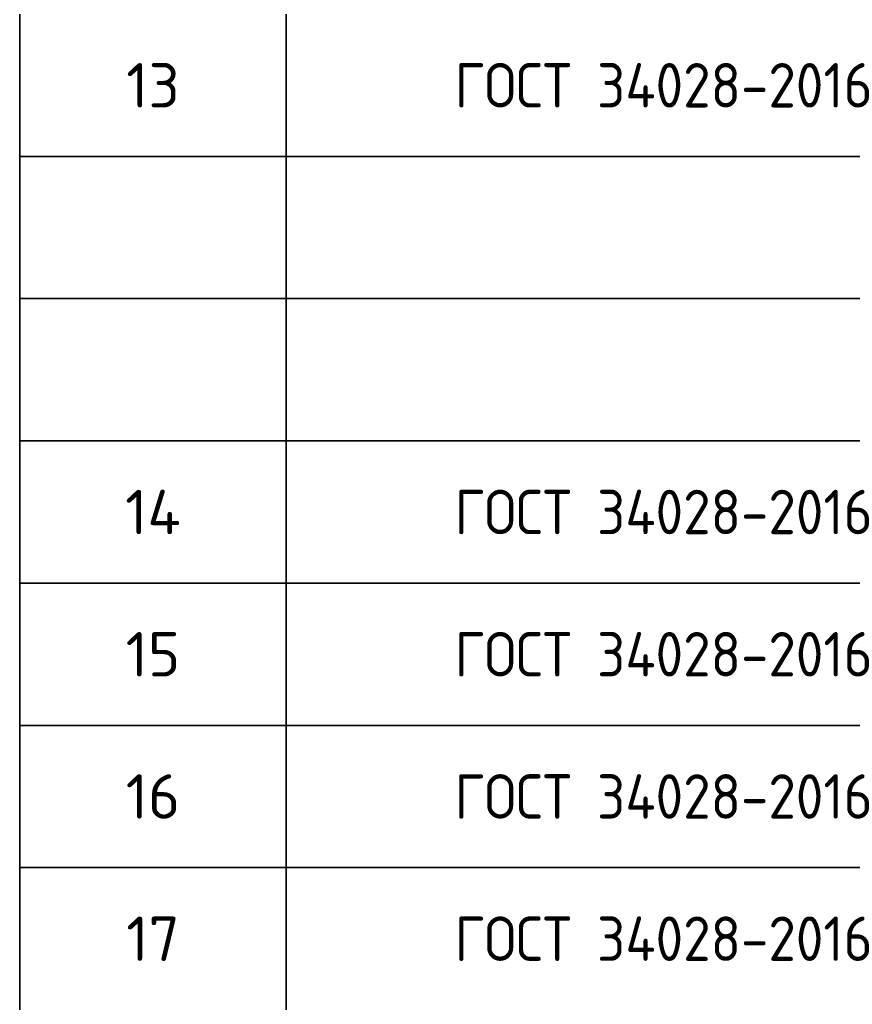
# Model space of a CAD drawing. Header units: metres. Extents: x -38 to 114, y -15 to 21.
# Tile 19 of 244: x 70.28 to 72.62, y -8.08 to -5.31. Entities that reach past the tile are written whole.
import ezdxf

# ---------------------------------------------------------------- set-up
doc = ezdxf.new("R2010")
doc.units = ezdxf.units.M
doc.styles.add('ISOCPEUR', font='txt')

msp = doc.modelspace()

# ---------------------------------------------------------------- linework, layer by layer
at = {"color": 7, "linetype": 'Continuous', "lineweight": 35, "transparency": 33554687}
for p, q in [((70.2814, -5.2927), (70.2814, -5.6927)), ((71.0314, -5.2927), (71.0314, -5.6927)), ((70.2814, -5.6927), (70.2814, -6.0927)), ((70.2814, -5.6927), (79.5314, -5.6927)), ((71.0314, -5.6927), (71.0314, -6.0927)), ((70.2814, -6.0927), (79.5314, -6.0927)), ((70.2814, -6.0927), (70.2814, -6.4927)), ((71.0314, -6.0927), (71.0314, -6.4927)), ((79.5314, -6.4927), (70.2814, -6.4927)), ((70.2814, -6.4927), (70.2814, -6.8927)), ((71.0314, -6.4927), (71.0314, -6.8927)), ((70.2814, -6.8927), (79.5314, -6.8927)), ((79.5314, -6.8927), (70.2814, -6.8927)), ((70.2814, -6.8927), (70.2814, -7.2927)), ((71.0314, -6.8927), (71.0314, -7.2927)), ((70.2814, -7.2927), (79.5314, -7.2927)), ((79.5314, -7.2927), (70.2814, -7.2927)), ((70.2814, -7.2927), (70.2814, -7.6927)), ((71.0314, -7.2927), (71.0314, -7.6927)), ((70.2814, -7.6927), (79.5314, -7.6927)), ((79.5314, -7.6927), (70.2814, -7.6927)), ((70.2814, -7.6927), (70.2814, -8.0927)), ((71.0314, -7.6927), (71.0314, -8.0927))]:
    msp.add_line(p, q, dxfattribs=at)
at = {"color": 7, "linetype": 'Continuous', "lineweight": 13, "transparency": 33554687}
for p, q in [((79.5314, -5.6927), (70.2814, -5.6927)), ((79.5314, -6.8927), (70.2814, -6.8927)), ((79.5314, -7.2927), (70.2814, -7.2927)), ((79.5314, -7.6927), (70.2814, -7.6927))]:
    msp.add_line(p, q, dxfattribs=at)

# ---------------------------------------------------------------- texts
at = {"color": 7, "linetype": 'Continuous', "lineweight": 35, "transparency": 33554687, "char_height": 0.0625, "attachment_point": 5, "style": 'ISOCPEUR'}
for s, insert, width in [('\\A1;{\\fISOCPEUR|i0|b0;\\H0.125000;\\W1.000000;\\C7;ГОСТ 34028-2016}\\P', (72.1531, -5.4927), 1.372706), ('\\A1;{\\fISOCPEUR|i0|b0;\\H0.125000;\\W1.000000;\\C7;13}\\P', (70.6564, -5.4927), 0.196875), ('\\A1;{\\fISOCPEUR|i0|b0;\\H0.125000;\\W1.000000;\\C7;ГОСТ 34028-2016}\\P', (72.1531, -6.6927), 1.372706), ('\\A1;{\\fISOCPEUR|i0|b0;\\H0.125000;\\W1.000000;\\C7;14}\\P', (70.6564, -6.6927), 0.210294), ('\\A1;{\\fISOCPEUR|i0|b0;\\H0.125000;\\W1.000000;\\C7;ГОСТ 34028-2016}\\P', (72.1531, -7.0927), 1.372706), ('\\A1;{\\fISOCPEUR|i0|b0;\\H0.125000;\\W1.000000;\\C7;15}\\P', (70.6564, -7.0927), 0.196875), ('\\A1;{\\fISOCPEUR|i0|b0;\\H0.125000;\\W1.000000;\\C7;ГОСТ 34028-2016}\\P', (72.1531, -7.4927), 1.372706), ('\\A1;{\\fISOCPEUR|i0|b0;\\H0.125000;\\W1.000000;\\C7;16}\\P', (70.6564, -7.4927), 0.196875), ('\\A1;{\\fISOCPEUR|i0|b0;\\H0.125000;\\W1.000000;\\C7;ГОСТ 34028-2016}\\P', (72.1531, -7.8927), 1.372706), ('\\A1;{\\fISOCPEUR|i0|b0;\\H0.125000;\\W1.000000;\\C7;17}\\P', (70.6564, -7.8927), 0.196875)]:
    msp.add_mtext(s, dxfattribs=dict(at, insert=insert, width=width))

doc.saveas('drawing.dxf')
